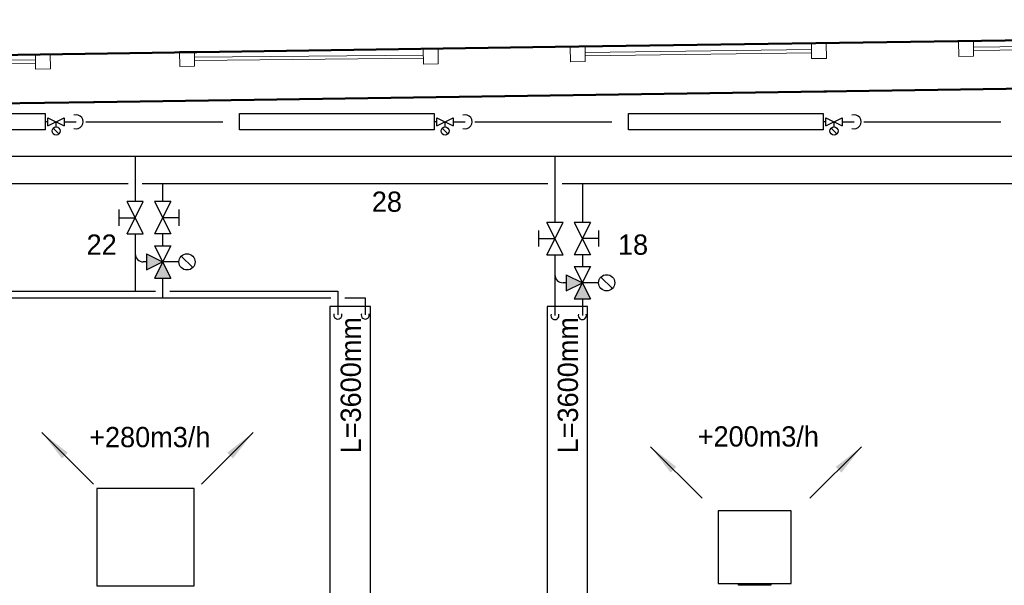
# Model space of a CAD drawing. Header units: millimetres. Extents: x 0 to 83478, y 0 to 53008.
# Tile 27 of 83: x 25994 to 32069, y 25117 to 28607. Entities that reach past the tile are written whole.
import ezdxf
from ezdxf.enums import TextEntityAlignment as Align

# ---------------------------------------------------------------- set-up
doc = ezdxf.new("R2010")
doc.units = ezdxf.units.MM
doc.header["$LTSCALE"] = 50
doc.header["$MEASUREMENT"] = 0
doc.header["$PDMODE"] = 1
for name, pattern in [('2V-CENT', [23, 20, -1.5, 0, -1.5]), ('V-KU', [2, 1, 1]), ('V-V', [2, 1, 1])]:
    doc.linetypes.add(name, pattern=pattern)
doc.layers.get('0').update_dxf_attribs({"linetype": 'CONTINUOUS'})
doc.layers.add('20602A200D001$0$A-GLAZ', color=151, linetype='CONTINUOUS', lineweight=13)
doc.layers.add('20602A200D001$0$A-WALL', color=7, linetype='CONTINUOUS', lineweight=13)
for name, color, linetype in [('V060-', 3, 'CONTINUOUS'), ('V070-', 3, 'CONTINUOUS'), ('V071-', 1, 'CONTINUOUS'), ('V100-', 6, 'CONTINUOUS'), ('V110', 1, 'CONTINUOUS'), ('V110-', 6, 'CONTINUOUS'), ('V111', 3, 'CONTINUOUS'), ('V111-', 1, 'CONTINUOUS')]:
    doc.layers.add(name, color=color, linetype=linetype)
doc.styles.add('FISO', font='fiso')
doc.styles.add('SIMPLEX', font='SIMPLEX')

# ---------------------------------------------------------------- blocks, each defined once
blk = doc.blocks.new('TAK_P', base_point=(16247.5, 22586.5))
for p, q in [((16248, 22587), (16247, 22587)), ((16247, 22587), (16247, 22586)), ((16248, 22586), (16248, 22587)), ((16247, 22586), (16248, 22586))]:
    blk.add_line(p, q)
blk = doc.blocks.new('V420', base_point=(455, 404.5))
blk.add_line((455, 404.5), (464, 404.5))
blk.add_solid([(455, 404.5), (459, 405), (459, 404)])
blk = doc.blocks.new('V421', base_point=(455.5, 404.5))
at = {"rotation": 180}
blk.add_blockref('V420', (464.5, 404.5), dxfattribs=at)
blk = doc.blocks.new('C3A', base_point=(16246, 22590.5))
at = {"color": 0, "linetype": 'ByBlock'}
blk.add_line((16247, 22590.5), (16246, 22590.5), dxfattribs=at)
blk = doc.blocks.new('K3A', base_point=(16246, 22590.5))
at = {"color": 0, "linetype": 'ByBlock'}
for p, q in [((16246, 22591), (16247, 22591)), ((16247, 22591), (16247, 22590)), ((16247, 22590), (16246, 22590))]:
    blk.add_line(p, q, dxfattribs=at)
blk = doc.blocks.new('33A', base_point=(16246, 22590.5))
blk.add_point((16247, 22590.5))
at = {"color": 0, "linetype": 'ByBlock'}
blk.add_blockref('K3A', (16246, 22590.5), dxfattribs=at)
at = {"color": 1, "linetype": '2V-CENT'}
blk.add_blockref('C3A', (16246, 22590.5), dxfattribs=at)
at = {"style": 'SIMPLEX', "flags": 3}
blk.add_attdef('0', (16246, 22590.5), '', height=1, dxfattribs=at)
blk = doc.blocks.new('20602A200D001$0$VT- 28362 - VT--289138-P02')
at = {"layer": '20602A200D001$0$A-WALL'}
for p, q in [((56416.6, 26335), (44862.1, 26167.1)), ((39156.2, 26084.3), (44862.1, 26167.1)), ((42018.8, 25825.8), (52856.1, 25983.2)), ((41211.7, 25814.1), (42014.1, 25825.7)), ((41832.9, 25823.1), (42014.1, 25825.7)), ((41837.3, 25823.2), (42018.8, 25825.8)), ((42018.8, 25825.8), (42014.1, 25825.7))]:
    blk.add_line(p, q, dxfattribs=at)
at = {"layer": '20602A200D001$0$A-WALL', "lineweight": 50}
for p, q in [((44862.1, 26167.1), (56416.6, 26335)), ((39156.2, 26084.3), (44862.1, 26167.1)), ((52856.1, 25983.2), (42018.8, 25825.8)), ((42014.1, 25825.7), (41211.7, 25814.1)), ((42018.8, 25825.8), (42014.1, 25825.7))]:
    blk.add_line(p, q, dxfattribs=at)
blk = doc.blocks.new('20602A200D001$0$VT- 28362 - VT- 28362-289142-P02')
blk.add_blockref('20602A200D001$0$VT- 28362 - VT--289138-P02', (0, 0))
blk = doc.blocks.new('20602A200D001$0$V- 31531 - V- 4-289199-P02')
at = {"layer": '20602A200D001$0$A-GLAZ'}
for p, q in [((41746.6, 26123.6), (41746.6, 26121.9)), ((41746.6, 26123.6), (41746.6, 26121.9)), ((40146.7, 26108.1), (40146.8, 26098.6)), ((40146.7, 26108.1), (40146.8, 26098.6))]:
    blk.add_line(p, q, dxfattribs=at)
blk = doc.blocks.new('20602A200D001$0$V- 31531 - V--289192-P02')
at = {"layer": '20602A200D001$0$A-GLAZ'}
for p, q in [((41654.6, 26122.7), (41746.6, 26123.6)), ((41654.6, 26122.7), (41746.6, 26123.6)), ((41746.6, 26123.6), (41654.6, 26122.7)), ((41746.6, 26123.6), (41654.6, 26122.7)), ((41654.6, 26122.7), (41746.6, 26123.6)), ((41744.9, 26121.9), (41746.6, 26123.6)), ((41746.6, 26121.9), (41746.6, 26123.6)), ((41746.6, 26121.9), (41746.6, 26123.6)), ((41746.6, 26123.6), (41746.6, 26121.9)), ((41747.5, 26031.6), (41746.6, 26123.6)), ((41746.6, 26121.9), (41746.6, 26123.6)), ((40238.7, 26109), (40146.7, 26108.1)), ((40238.7, 26109), (40146.7, 26108.1)), ((40238.7, 26109), (40146.7, 26108.1)), ((40238.7, 26109), (40146.7, 26108.1)), ((40146.7, 26108.1), (40238.7, 26109)), ((40146.8, 26098.6), (40146.7, 26108.1)), ((40146.8, 26098.6), (40146.7, 26108.1)), ((40156.2, 26098.8), (40146.7, 26108.1)), ((40146.7, 26108.1), (40147.6, 26016.1)), ((40146.7, 26108.1), (40146.8, 26098.6)), ((40146.8, 26098.6), (40146.7, 26108.1)), ((40238.7, 26109), (41654.6, 26122.7)), ((40238.8, 26100), (40238.7, 26109)), ((40238.7, 26109), (40238.8, 26100)), ((40238.8, 26100), (40238.7, 26109)), ((40239.6, 26017), (40238.7, 26109)), ((41655, 26086.7), (40239, 26073)), ((40239.2, 26053), (41655.2, 26066.7)), ((41618.1, 26120), (41654.6, 26122.7)), ((41654.6, 26120.5), (41654.6, 26122.7)), ((41654.6, 26122.7), (41655.5, 26030.7)), ((41654.6, 26122.7), (41654.6, 26120.5)), ((41654.6, 26120.5), (41654.6, 26122.7)), ((40147.6, 26016.1), (40239.6, 26017)), ((41655.5, 26030.7), (41747.5, 26031.6))]:
    blk.add_line(p, q, dxfattribs=at)
blk = doc.blocks.new('20602A200D001$0$V- 31531 - V- 31531-289196-P02')
for name in ['20602A200D001$0$V- 31531 - V- 4-289199-P02', '20602A200D001$0$V- 31531 - V--289192-P02']:
    blk.add_blockref(name, (0, 0))
blk = doc.blocks.new('20602A200D001$0$V- 32056 - V- 4-289208-P02')
at = {"layer": '20602A200D001$0$A-GLAZ'}
for p, q in [((42544.6, 26138.3), (42544.7, 26133.5)), ((42544.6, 26138.3), (42544.7, 26133.5)), ((43539.6, 25847.9), (44142.5, 25853.8)), ((44142.5, 25856.7), (44142.5, 25853.8))]:
    blk.add_line(p, q, dxfattribs=at)
blk = doc.blocks.new('20602A200D001$0$V- 32056 - V--289201-P02')
at = {"layer": '20602A200D001$0$A-GLAZ'}
for p, q in [((42636.6, 26139.2), (42544.6, 26138.3)), ((42636.6, 26139.2), (42544.6, 26138.3)), ((42636.6, 26139.2), (42544.6, 26138.3)), ((42636.6, 26139.2), (42544.6, 26138.3)), ((42544.6, 26138.3), (42636.6, 26139.2)), ((42544.7, 26133.5), (42544.6, 26138.3)), ((42544.7, 26133.5), (42544.6, 26138.3)), ((42549.5, 26133.5), (42544.6, 26138.3)), ((42544.6, 26138.3), (42545.5, 26046.3)), ((42544.6, 26138.3), (42544.7, 26133.5)), ((42544.7, 26133.5), (42544.6, 26138.3)), ((42636.6, 26139.2), (43547.5, 26148)), ((42636.7, 26134.8), (42636.6, 26139.2)), ((42636.6, 26139.2), (42699.5, 26135.7)), ((42636.6, 26139.2), (42636.7, 26134.8)), ((42636.7, 26134.8), (42636.6, 26139.2)), ((42637.5, 26047.2), (42636.6, 26139.2)), ((44139.6, 26153.8), (44047.6, 26152.9)), ((44047.6, 26152.9), (44048.5, 26060.9)), ((44140.5, 26061.8), (44139.6, 26153.8)), ((44047.9, 26116.9), (42637, 26103.2)), ((42637.2, 26083.2), (44048.1, 26096.9)), ((42545.5, 26046.3), (42637.5, 26047.2)), ((44048.5, 26060.9), (44140.5, 26061.8))]:
    blk.add_line(p, q, dxfattribs=at)
blk = doc.blocks.new('20602A200D001$0$V- 32056 - V- 32056-289205-P02')
for name in ['20602A200D001$0$V- 32056 - V--289201-P02', '20602A200D001$0$V- 32056 - V- 4-289208-P02']:
    blk.add_blockref(name, (0, 0))
blk = doc.blocks.new('20602A200D001$0$V- 32581 - V- 4-289217-P02')
at = {"layer": '20602A200D001$0$A-GLAZ'}
for p, q in [((44958.5, 25867.1), (46538.6, 25888.4)), ((46538.5, 25891.5), (46538.6, 25888.4)), ((44958.5, 25868.5), (44958.5, 25867.1))]:
    blk.add_line(p, q, dxfattribs=at)
blk = doc.blocks.new('20602A200D001$0$V- 32581 - V--289210-P02')
at = {"layer": '20602A200D001$0$A-GLAZ'}
for p, q in [((46534.5, 26188.3), (46442.5, 26187.1)), ((46442.5, 26187.1), (46443.7, 26095.1)), ((46535.7, 26096.4), (46534.5, 26188.3)), ((45046.5, 26168.3), (44954.5, 26167.1)), ((44954.5, 26167.1), (44955.7, 26075.1)), ((45047.7, 26076.3), (45046.5, 26168.3)), ((46443, 26151.1), (45047, 26132.3)), ((45047.3, 26112.3), (46443.3, 26131.1)), ((44955.7, 26075.1), (45047.7, 26076.3)), ((46443.7, 26095.1), (46535.7, 26096.4))]:
    blk.add_line(p, q, dxfattribs=at)
blk = doc.blocks.new('20602A200D001$0$V- 32581 - V- 32581-289214-P02')
for name in ['20602A200D001$0$V- 32581 - V--289210-P02', '20602A200D001$0$V- 32581 - V- 4-289217-P02']:
    blk.add_blockref(name, (0, 0))
blk = doc.blocks.new('20602A200D001$0$V- 33106 - V- 4-289226-P02')
at = {"layer": '20602A200D001$0$A-GLAZ'}
for p, q in [((47354.4, 25903.3), (47354.5, 25899.6)), ((47354.5, 25899.6), (48936.3, 25921.8)), ((48936.2, 25926.3), (48936.3, 25921.8))]:
    blk.add_line(p, q, dxfattribs=at)
blk = doc.blocks.new('20602A200D001$0$V- 33106 - V--289219-P02')
at = {"layer": '20602A200D001$0$A-GLAZ'}
for p, q in [((47442.3, 26200.9), (47350.3, 26199.6)), ((47350.3, 26199.6), (47351.6, 26107.6)), ((47443.6, 26108.9), (47442.3, 26200.9)), ((48840.6, 26184.5), (47442.8, 26164.9)), ((48932, 26221.8), (48840, 26220.5)), ((48840, 26220.5), (48841.3, 26128.5)), ((48933.3, 26129.8), (48932, 26221.8)), ((47443.1, 26144.9), (48840.8, 26164.5)), ((48841.3, 26128.5), (48933.3, 26129.8)), ((47351.6, 26107.6), (47443.6, 26108.9))]:
    blk.add_line(p, q, dxfattribs=at)
blk = doc.blocks.new('20602A200D001$0$V- 33106 - V- 33106-289223-P02')
for name in ['20602A200D001$0$V- 33106 - V--289219-P02', '20602A200D001$0$V- 33106 - V- 4-289226-P02']:
    blk.add_blockref(name, (0, 0))
blk = doc.blocks.new('20602A200D001')
at = {"layer": '20602A200D001$0$A-GLAZ'}
for name in ['20602A200D001$0$V- 32581 - V- 32581-289214-P02', '20602A200D001$0$V- 33106 - V- 33106-289223-P02', '20602A200D001$0$V- 31531 - V- 31531-289196-P02', '20602A200D001$0$V- 32056 - V- 32056-289205-P02']:
    blk.add_blockref(name, (0, 0), dxfattribs=at)
at = {"layer": '20602A200D001$0$A-WALL', "lineweight": 50}
blk.add_blockref('20602A200D001$0$VT- 28362 - VT- 28362-289142-P02', (0, 0), dxfattribs=at)

msp = doc.modelspace()

# ---------------------------------------------------------------- linework, layer by layer
at = {"layer": 'V100-', "linetype": 'V-V'}
for p, q in [((26168.88, 27977.37), (26151.11, 27977.37)), ((26268.88, 27977.37), (26342.75, 27977.37)), ((26401.71, 27977.37), (27247.84, 27977.37)), ((28568.88, 27977.37), (28551.11, 27977.37)), ((28668.88, 27977.37), (28742.75, 27977.37)), ((28801.71, 27977.37), (29647.84, 27977.37)), ((30968.88, 27977.37), (30951.11, 27977.37)), ((31068.88, 27977.37), (31142.75, 27977.37)), ((31201.71, 27977.37), (32047.84, 27977.37))]:
    msp.add_line(p, q, dxfattribs=at)
at = {"layer": 'V100-', "color": 1}
for p, q in [((26168.88, 27952.37), (26268.88, 28002.37)), ((26168.88, 28002.37), (26268.88, 27952.37)), ((26168.88, 27952.37), (26168.88, 28002.37)), ((26218.88, 27945.5), (26218.88, 27977.37)), ((26268.88, 28002.37), (26268.88, 27952.37)), ((28568.88, 27952.37), (28668.88, 28002.37)), ((28568.88, 28002.37), (28668.88, 27952.37)), ((28568.88, 27952.37), (28568.88, 28002.37)), ((28618.88, 27945.5), (28618.88, 27977.37)), ((28668.88, 28002.37), (28668.88, 27952.37)), ((30968.88, 27952.37), (31068.88, 28002.37)), ((30968.88, 28002.37), (31068.88, 27952.37)), ((30968.88, 27952.37), (30968.88, 28002.37)), ((31018.88, 27945.5), (31018.88, 27977.37)), ((31068.88, 28002.37), (31068.88, 27952.37)), ((26201.2, 27938.18), (26236.55, 27902.83)), ((28601.2, 27938.18), (28636.55, 27902.83)), ((31001.2, 27938.18), (31036.55, 27902.83))]:
    msp.add_line(p, q, dxfattribs=at)
for points in [[(26151.11, 28027.37), (26151.11, 27927.37), (24951.11, 27927.37), (24951.11, 28027.37)], [(28551.11, 28027.37), (28551.11, 27927.37), (27351.11, 27927.37), (27351.11, 28027.37)], [(30951.11, 28027.37), (30951.11, 27927.37), (29751.11, 27927.37), (29751.11, 28027.37)]]:
    msp.add_lwpolyline(points, close=True, dxfattribs=at)
for centre in [(26218.88, 27920.5), (28618.88, 27920.5), (31018.88, 27920.5)]:
    msp.add_circle(centre, 25, dxfattribs=at)
for centre in [(26342.75, 27977.37), (28742.75, 27977.37), (31142.75, 27977.37)]:
    msp.add_arc(centre, 43.12, 250.857232, 469.142768, dxfattribs=at)
at = {"layer": 'V110', "color": 1}
for p, q in [((26757.1, 27285.42), (26657.1, 27485.42)), ((26657.1, 27285.42), (26757.1, 27485.42)), ((26757.1, 27485.42), (26657.1, 27485.42)), ((26826.4, 27485.42), (26926.4, 27285.42)), ((26926.4, 27485.42), (26826.4, 27285.42)), ((26926.4, 27485.42), (26826.4, 27485.42)), ((26607.1, 27335.42), (26607.1, 27435.42)), ((26976.4, 27435.42), (26976.4, 27335.42)), ((26607.1, 27385.42), (26707.1, 27385.42)), ((26976.4, 27385.42), (26876.4, 27385.42)), ((29346.62, 27156.53), (29246.62, 27356.53)), ((29246.62, 27156.53), (29346.62, 27356.53)), ((29346.62, 27356.53), (29246.62, 27356.53)), ((29415.92, 27356.53), (29515.92, 27156.53)), ((29515.92, 27356.53), (29415.92, 27156.53)), ((29515.92, 27356.53), (29415.92, 27356.53)), ((26657.1, 27285.42), (26757.1, 27285.42)), ((26926.4, 27285.42), (26826.4, 27285.42)), ((29196.62, 27206.53), (29196.62, 27306.53)), ((29565.92, 27306.53), (29565.92, 27206.53)), ((29196.62, 27256.53), (29296.62, 27256.53)), ((29565.92, 27256.53), (29465.92, 27256.53)), ((26776.4, 27162.55), (26876.4, 27112.55)), ((26776.4, 27162.55), (26776.4, 27062.55)), ((26826.4, 27212.55), (26926.4, 27212.55)), ((26826.4, 27212.55), (26926.4, 27012.55)), ((26926.4, 27212.55), (26826.4, 27012.55)), ((29246.62, 27156.53), (29346.62, 27156.53)), ((29515.92, 27156.53), (29415.92, 27156.53)), ((26776.4, 27062.55), (26876.4, 27112.55)), ((26976.4, 27112.55), (26876.4, 27112.55)), ((26991.04, 27147.9), (27061.75, 27077.19)), ((29415.92, 27083.65), (29515.92, 27083.65)), ((29415.92, 27083.65), (29515.92, 26883.65)), ((29515.92, 27083.65), (29415.92, 26883.65)), ((26826.4, 27012.55), (26926.4, 27012.55)), ((29365.92, 27033.65), (29465.92, 26983.65)), ((29365.92, 27033.65), (29365.92, 26933.65)), ((29365.92, 26933.65), (29465.92, 26983.65)), ((29565.92, 26983.65), (29465.92, 26983.65)), ((29580.57, 27019.01), (29651.28, 26948.3)), ((29415.92, 26883.65), (29515.92, 26883.65))]:
    msp.add_line(p, q, dxfattribs=at)
at = {"layer": 'V110'}
for points in [[(27908.5, 26837.5), (27908.5, 23237.5), (28158.5, 23237.5), (28158.5, 26837.5)], [(29247.85, 26837.5), (29247.85, 23237.5), (29497.85, 23237.5), (29497.85, 26837.5)]]:
    msp.add_lwpolyline(points, close=True, dxfattribs=at)
at = {"layer": 'V110', "color": 1}
for centre in [(27026.4, 27112.55), (29615.92, 26983.65)]:
    msp.add_circle(centre, 50, dxfattribs=at)
at = {"layer": 'V110'}
for centre in [(27957.26, 26784.86), (28126.56, 26784.86), (29296.62, 26781.4), (29465.92, 26781.4)]:
    msp.add_arc(centre, 25, 161.775885, 378.224115, dxfattribs=at)
at = {"layer": 'V110-', "linetype": 'V-KU'}
for p, q in [((39687.36, 27763.7), (23858.27, 27763.7)), ((26707.1, 27763.7), (26707.1, 27485.42)), ((29296.62, 27763.7), (29296.62, 27356.53)), ((26663.35, 27594.4), (23858.27, 27594.4)), ((29252.87, 27594.4), (26750.85, 27594.4)), ((26876.4, 27594.4), (26876.4, 27485.42)), ((38612.04, 27594.4), (29340.37, 27594.4)), ((29465.92, 27594.4), (29465.92, 27356.53)), ((26707.1, 27285.42), (26707.1, 26932.4)), ((26876.4, 27285.42), (26876.4, 27212.55)), ((29296.62, 27156.53), (29296.62, 26781.4)), ((29465.92, 27156.53), (29465.92, 27083.65)), ((26876.4, 27012.55), (26876.4, 26891.65)), ((25417.64, 26932.4), (26832.65, 26932.4)), ((26920.15, 26932.4), (27957.26, 26932.4)), ((27957.26, 26932.4), (27957.26, 26784.86)), ((25586.94, 26891.65), (27913.51, 26891.65)), ((28001.01, 26891.65), (28126.56, 26891.65)), ((28126.56, 26891.65), (28126.56, 26784.86)), ((29465.92, 26883.65), (29465.92, 26781.4))]:
    msp.add_line(p, q, dxfattribs=at)
at = {"layer": 'V110-', "linetype": 'V-V'}
for p, q in [((26776.4, 27112.55), (26757.1, 27112.55)), ((29365.92, 26983.65), (29346.62, 26983.65))]:
    msp.add_line(p, q, dxfattribs=at)
for centre in [(26757.1, 27162.55), (29346.62, 27033.65)]:
    msp.add_arc(centre, 50, 180, 270, dxfattribs=at)
at = {"layer": 'V110-'}
for points in [[(26776.4, 27162.55), (26776.4, 27062.55), (26876.4, 27112.55)], [(26826.4, 27012.55), (26926.4, 27012.55), (26876.4, 27112.55)], [(29365.92, 27033.65), (29365.92, 26933.65), (29465.92, 26983.65)], [(29415.92, 26883.65), (29515.92, 26883.65), (29465.92, 26983.65)]]:
    msp.add_solid(points, dxfattribs=at)

# ---------------------------------------------------------------- block references
at = {"layer": 'V060-'}
msp.add_blockref('20602A200D001', (-15563.7, 2272.18), dxfattribs=at)
at = {"layer": 'V070-'}
for name, p, xscale, yscale, zscale, rotation in [('V421', (26449.82, 25741.03), 50, 50, 50, 135), ('V421', (27115.78, 25740.86), 50, 50, 50, 45), ('V421', (30204.46, 25653.81), 50, 50, 50, 135), ('V421', (30870.42, 25653.64), 50, 50, 50, 45), ('TAK_P', (26771.21, 25413.82), 600, 600, 600, 180), ('TAK_P', (30529.81, 25351.87), 450, 450, 450, 270)]:
    msp.add_blockref(name, p, dxfattribs=dict(at, xscale=xscale, yscale=yscale, zscale=zscale, rotation=rotation))
at = {"layer": 'V070-', "linetype": 'Continuous', "xscale": 10, "yscale": 200, "zscale": 10, "rotation": 270}
msp.add_blockref('33A', (30529.81, 25126.87), dxfattribs=at)

# ---------------------------------------------------------------- texts
at = {"layer": 'V071-', "color": 1, "style": 'FISO'}
for s, p in [('+280m3/h', (26423.01, 25969.01)), ('+200m3/h', (30177.64, 25972.9))]:
    msp.add_text(s, height=125, dxfattribs=at).set_placement(p)
at = {"layer": 'V111', "color": 1, "style": 'FISO'}
for p in [(28099.61, 25930.94), (29438.96, 25930.94)]:
    msp.add_text('L=3600mm', height=125, rotation=90, dxfattribs=at).set_placement(p)
at = {"layer": 'V111-', "color": 1, "style": 'FISO'}
for s, p in [('28', (28352.79, 27421.72)), ('22', (26592.87, 27156.66)), ('18', (29871.64, 27156.66))]:
    msp.add_text(s, height=125, dxfattribs=at).set_placement(p, align=Align.RIGHT)

doc.saveas('drawing.dxf')
